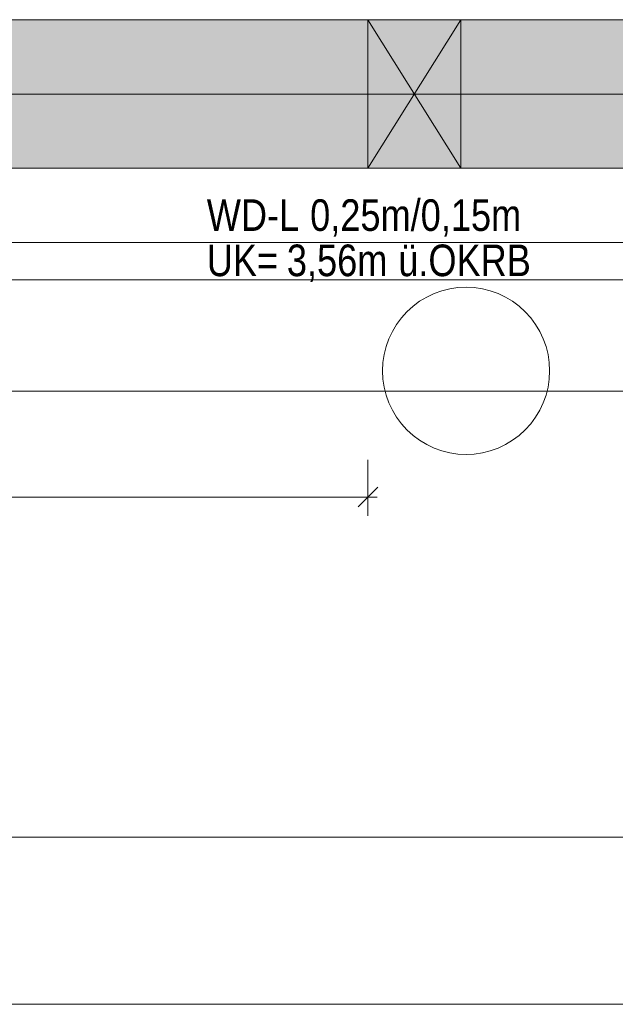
# Model space of a CAD drawing. Extents: x -1920 to 300, y 62 to 656.
# Tile 37 of 60: x -1801 to -1785, y 299 to 325. Entities that reach past the tile are written whole.
import ezdxf
from ezdxf.lldxf.tags import DXFTag

# ---------------------------------------------------------------- set-up
doc = ezdxf.new("R2010")
doc.units = 0
doc.layers.get('0').update_dxf_attribs({"lineweight": 35})
for name, color, linetype, lineweight, true_color in [('30 -34 Innenwände- 11 Durchbruch', 4, 'Continuous', 9, 0x00ffff), ('30 -35 Decken- 1 Konstruktion-Träger- Stahlbeton', 7, 'grob-A06G9HJG8I', 13, 0x33aa00), ('60- 61 allgemeine Ausstattung- 1 Möbel', 7, 'Continuous', 9, 0x00cccc), ('70 -76 Bemaßung- 2 Allgemein', 9, 'Continuous', 5, 0x808080)]:
    doc.layers.add(name, color=color, linetype=linetype, lineweight=lineweight, true_color=true_color)
doc.layers.add('70 -71 Achsen- 1 Gebäudeachsen', color=7, linetype='STRICHPUNKT2-A06G9HJF8I', lineweight=18)
doc.layers.add('iwb_Schraffur_Unterzug', color=7, linetype='Continuous', lineweight=5, true_color=0xffffcc, plot=False)
doc.styles.get("Standard").update_dxf_attribs({"font": 'ARIALN.TTF'})
tags = doc.linetypes.add('grob-A06G9HJG8I', pattern=[14, 3, -8, 3]).pattern_tags.tags
tags[8:9] = [DXFTag(74, 4), DXFTag(75, 0), DXFTag(340, '0'), DXFTag(46, 0.0), DXFTag(50, 0.0), DXFTag(44, 0.0), DXFTag(45, 0.0)]
tags[6:7] = [DXFTag(74, 4), DXFTag(75, 0), DXFTag(340, '0'), DXFTag(46, 0.0), DXFTag(50, 0.0), DXFTag(44, 0.0), DXFTag(45, 0.0)]
tags[4:5] = [DXFTag(74, 4), DXFTag(75, 0), DXFTag(340, '0'), DXFTag(46, 0.0), DXFTag(50, 0.0), DXFTag(44, 0.0), DXFTag(45, 0.0)]
tags = doc.linetypes.add('STRICHPUNKT2-A06G9HJF8I', pattern=[12.7, 6.35, -3.175, 0, -3.175]).pattern_tags.tags
tags[10:11] = [DXFTag(74, 4), DXFTag(75, 0), DXFTag(340, '0'), DXFTag(46, 0.0), DXFTag(50, 0.0), DXFTag(44, 0.0), DXFTag(45, 0.0)]
tags[8:9] = [DXFTag(74, 4), DXFTag(75, 0), DXFTag(340, '0'), DXFTag(46, 0.0), DXFTag(50, 0.0), DXFTag(44, 0.0), DXFTag(45, 0.0)]
tags[6:7] = [DXFTag(74, 4), DXFTag(75, 0), DXFTag(340, '0'), DXFTag(46, 0.0), DXFTag(50, 0.0), DXFTag(44, 0.0), DXFTag(45, 0.0)]
tags[4:5] = [DXFTag(74, 4), DXFTag(75, 0), DXFTag(340, '0'), DXFTag(46, 0.0), DXFTag(50, 0.0), DXFTag(44, 0.0), DXFTag(45, 0.0)]

# ---------------------------------------------------------------- blocks, each defined once
blk = doc.blocks.new('Referenz-A06G9HJH8I', base_point=(-1905.787, 86.892))
at = {"layer": '30 -34 Innenwände- 11 Durchbruch', "color": 0, "linetype": 'Continuous', "ltscale": 0.13}
for p, q in [((-1791.281, 321.142), (-1791.281, 325.142)), ((-1791.281, 325.142), (-1788.781, 321.142)), ((-1788.781, 325.142), (-1791.281, 321.142)), ((-1791.281, 325.142), (-1788.781, 325.142)), ((-1788.781, 325.142), (-1791.281, 321.142)), ((-1788.781, 321.142), (-1791.281, 325.142)), ((-1788.781, 321.142), (-1788.781, 325.142)), ((-1791.281, 321.142), (-1788.781, 321.142))]:
    blk.add_line(p, q, dxfattribs=at)
at = {"layer": '30 -34 Innenwände- 11 Durchbruch', "color": 0, "lineweight": 0}
for points in [[(-1791.281, 321.142), (-1791.281, 325.142), (-1790.031, 323.142)], [(-1788.781, 321.142), (-1790.031, 323.142), (-1788.781, 325.142)]]:
    blk.add_solid(points, dxfattribs=at)
at = {"layer": '30 -35 Decken- 1 Konstruktion-Träger- Stahlbeton', "color": 0}
for p, q in [((-1813.831, 325.142), (-1665.831, 325.142)), ((-1813.831, 321.142), (-1665.831, 321.142))]:
    blk.add_line(p, q, dxfattribs=at)
at = {"layer": '60- 61 allgemeine Ausstattung- 1 Möbel', "color": 0, "linetype": 'Continuous', "ltscale": 0.13}
for p, q in [((-1764.364, 325.142), (-1803.831, 325.142)), ((-1803.831, 319.142), (-1758.831, 319.142)), ((-1789.7, 317.677), (-1789.501, 317.771)), ((-1789.501, 317.771), (-1789.293, 317.846)), ((-1789.293, 317.846), (-1789.079, 317.899)), ((-1789.079, 317.899), (-1788.86, 317.932)), ((-1788.86, 317.932), (-1788.64, 317.942)), ((-1788.64, 317.942), (-1788.419, 317.932)), ((-1788.419, 317.932), (-1788.201, 317.899)), ((-1788.201, 317.899), (-1787.987, 317.846)), ((-1787.987, 317.846), (-1787.779, 317.771)), ((-1787.779, 317.771), (-1787.579, 317.677)), ((-1790.067, 317.432), (-1789.89, 317.563)), ((-1789.89, 317.563), (-1789.7, 317.677)), ((-1787.579, 317.677), (-1787.39, 317.563)), ((-1787.39, 317.563), (-1787.212, 317.432)), ((-1790.379, 317.12), (-1790.231, 317.283)), ((-1790.231, 317.283), (-1790.067, 317.432)), ((-1787.212, 317.432), (-1787.049, 317.283)), ((-1787.049, 317.283), (-1786.9, 317.12)), ((-1790.624, 316.753), (-1790.51, 316.942)), ((-1790.51, 316.942), (-1790.379, 317.12)), ((-1786.9, 317.12), (-1786.769, 316.942)), ((-1786.769, 316.942), (-1786.655, 316.753)), ((-1790.718, 316.554), (-1790.624, 316.753)), ((-1786.655, 316.753), (-1786.561, 316.554)), ((-1790.793, 316.346), (-1790.718, 316.554)), ((-1786.561, 316.554), (-1786.487, 316.346)), ((-1790.846, 316.131), (-1790.793, 316.346)), ((-1786.487, 316.346), (-1786.433, 316.131)), ((-1790.89, 315.692), (-1790.879, 315.913)), ((-1790.879, 315.913), (-1790.846, 316.131)), ((-1786.433, 316.131), (-1786.4, 315.913)), ((-1786.4, 315.913), (-1786.39, 315.692)), ((-1790.879, 315.472), (-1790.89, 315.692)), ((-1786.39, 315.692), (-1786.4, 315.472)), ((-1790.846, 315.254), (-1790.879, 315.472)), ((-1786.4, 315.472), (-1786.433, 315.254)), ((-1790.793, 315.039), (-1790.846, 315.254)), ((-1786.433, 315.254), (-1786.487, 315.039)), ((-1790.718, 314.831), (-1790.793, 315.039)), ((-1790.624, 314.632), (-1790.718, 314.831)), ((-1786.561, 314.831), (-1786.655, 314.632)), ((-1786.487, 315.039), (-1786.561, 314.831)), ((-1790.51, 314.442), (-1790.624, 314.632)), ((-1786.655, 314.632), (-1786.769, 314.442)), ((-1790.379, 314.265), (-1790.51, 314.442)), ((-1786.769, 314.442), (-1786.9, 314.265)), ((-1790.231, 314.101), (-1790.379, 314.265)), ((-1790.067, 313.953), (-1790.231, 314.101)), ((-1787.049, 314.101), (-1787.212, 313.953)), ((-1786.9, 314.265), (-1787.049, 314.101)), ((-1789.89, 313.822), (-1790.067, 313.953)), ((-1789.7, 313.708), (-1789.89, 313.822)), ((-1787.39, 313.822), (-1787.579, 313.708)), ((-1787.212, 313.953), (-1787.39, 313.822)), ((-1789.501, 313.614), (-1789.7, 313.708)), ((-1789.293, 313.539), (-1789.501, 313.614)), ((-1789.079, 313.486), (-1789.293, 313.539)), ((-1787.987, 313.539), (-1788.201, 313.486)), ((-1787.779, 313.614), (-1787.987, 313.539)), ((-1787.579, 313.708), (-1787.779, 313.614)), ((-1788.86, 313.453), (-1789.079, 313.486)), ((-1788.64, 313.442), (-1788.86, 313.453)), ((-1788.419, 313.453), (-1788.64, 313.442)), ((-1788.201, 313.486), (-1788.419, 313.453)), ((-1811.831, 303.142), (-1751.831, 303.142)), ((-1751.831, 298.642), (-1811.831, 298.642))]:
    blk.add_line(p, q, dxfattribs=at)
at = {"layer": '70 -71 Achsen- 1 Gebäudeachsen', "color": 0, "linetype": 'STRICHPUNKT2-A06G9HJF8I', "ltscale": 0.18}
blk.add_line((-1858.301, 323.142), (-23.361, 323.142), dxfattribs=at)
at = {"layer": '70 -76 Bemaßung- 2 Allgemein', "color": 0, "linetype": 'Continuous', "ltscale": 0.13}
for p, q in [((-1742.361, 318.142), (-1813.3, 318.142)), ((-1740.861, 315.142), (-1813.3, 315.142)), ((-1791.281, 313.293), (-1791.281, 311.793)), ((-1791.015, 312.559), (-1791.546, 312.028)), ((-1791.811, 312.293), (-1813.3, 312.293)), ((-1791.031, 312.293), (-1791.811, 312.293))]:
    blk.add_line(p, q, dxfattribs=at)
at = {"layer": '30 -34 Innenwände- 11 Durchbruch', "color": 0, "linetype": 'Continuous', "ltscale": 0.13, "char_height": 0.85, "attachment_point": 1}
for s, insert in [('{\\fArial Narrow;WD-L}', (-1795.621, 320.308)), ('{\\fArial Narrow;0,25m/0,15m}', (-1792.838, 320.308)), ('{\\fArial Narrow;UK=}', (-1795.621, 319.09)), ('{\\fArial Narrow;3,56m}', (-1793.465, 319.09)), ('{\\fArial Narrow;ü.OKRB}', (-1790.466, 319.09))]:
    blk.add_mtext(s, dxfattribs=dict(at, insert=insert))
blk = doc.blocks.new('Referenz-A06G9HJJ8I', base_point=(-1817.831, 154.592))
at = {"layer": 'iwb_Schraffur_Unterzug', "linetype": 'Continuous', "ltscale": 0.13}
blk.add_hatch(color=256, dxfattribs=at).paths.add_polyline_path([(-1813.831, 323.142), (-1813.831, 325.142), (-1665.831, 325.142), (-1665.831, 321.142), (-1813.831, 321.142)])

msp = doc.modelspace()

# ---------------------------------------------------------------- block references
at = {"color": 8, "lineweight": 25, "ltscale": 0.25, "true_color": 0x808080}
for name, p in [('Referenz-A06G9HJH8I', (-1905.787, 86.892)), ('Referenz-A06G9HJJ8I', (-1817.831, 154.592))]:
    msp.add_blockref(name, p, dxfattribs=at)

doc.saveas('drawing.dxf')
